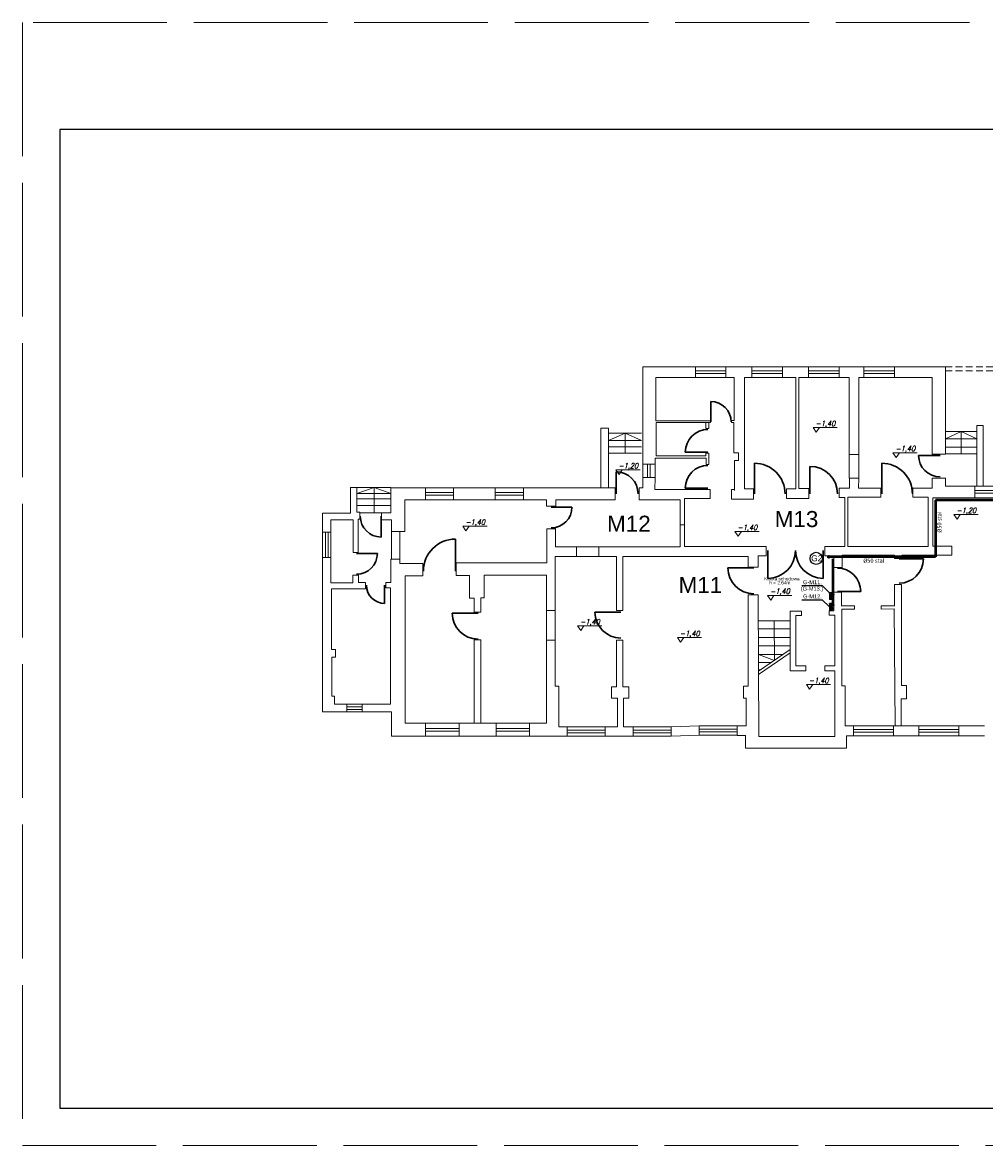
# Model space of a CAD drawing. Extents: x 34439 to 126910, y -74890 to 17912.
# Tile 5 of 144: x 43581 to 47177, y -28011 to -23811. Entities that reach past the tile are written whole.
import ezdxf
from ezdxf.enums import TextEntityAlignment as Align

# ---------------------------------------------------------------- set-up
doc = ezdxf.new("R2010")
doc.units = 0
doc.header["$MEASUREMENT"] = 0
doc.linetypes.add('DASHED', pattern=[19.05, 12.7, -6.35])
doc.linetypes.add('Przekrojowa', pattern=[600, 500, -100])
for name, color, linetype, lineweight in [('_konstrukcja', 96, 'Continuous', 20), ('_stolarka', 82, 'Continuous', 30), ('gaz', 1, 'Continuous', 30), ('inst-gaz-rury', 50, 'Continuous', 50), ('inst. - C.O. - opis', 2, 'Continuous', 9), ('wymiar', 3, 'Continuous', 13), ('WYMIARKI', 10, 'Continuous', 13)]:
    doc.layers.add(name, color=color, linetype=linetype, lineweight=lineweight)
doc.layers.add('Opisy', color=2, linetype='Continuous')
doc.layers.add('urządzenia', color=140, linetype='Continuous')
doc.styles.add('GENERATED_STYLE_1', font='ARIAL.TTF')
doc.styles.add('ROMANS', font='SIMPLEX.SHX', dxfattribs={"width": 0.85, "oblique": 15, "height": 16})
doc.styles.get("Standard").update_dxf_attribs({"font": 'ARIALN.TTF'})

msp = doc.modelspace()

# ---------------------------------------------------------------- hatches: boundary and pattern name
at = {"layer": 'inst-gaz-rury', "linetype": 'Continuous'}
h = msp.add_hatch(color=256, dxfattribs=at)
h.paths.add_polyline_path([(46593.3, -25810.1, 0.420252), (46595.6, -25812.4), (46595.6, -25810.1)])
h.paths.add_polyline_path([(46597.8, -25810.1, 0.408201), (46595.6, -25807.9), (46595.6, -25810.1)])
h.paths.add_polyline_path([(46595.6, -25810.1), (46595.6, -25807.9, 0.417728), (46593.3, -25810.1)])
for points in [[(46595.6, -25810.1), (46595.6, -25812.4, 0.409454), (46597.8, -25810.1, 0.001073), (46597.8, -25810.1)], [(46610.5, -25950.6), (46610.5, -25952.1, 0.409454), (46612, -25950.6, 0.001073), (46612, -25950.6)], [(46607.9, -25963.3), (46607.9, -25964.8, 0.409454), (46609.4, -25963.3, 0.001073), (46609.4, -25963.3)], [(46610.5, -25990.6), (46610.5, -25992.1, 0.409454), (46612, -25990.6, 0.001073), (46612, -25990.6)], [(46607.9, -26003.3), (46607.9, -26004.8, 0.409454), (46609.4, -26003.3, 0.001073), (46609.4, -26003.3)]]:
    msp.add_hatch(color=256, dxfattribs=at).paths.add_polyline_path(points)
h = msp.add_hatch(color=256, dxfattribs=at)
h.paths.add_polyline_path([(46609, -25950.6, 0.420252), (46610.5, -25952.1), (46610.5, -25950.6)])
h.paths.add_polyline_path([(46612, -25950.6, 0.408201), (46610.5, -25949.1), (46610.5, -25950.6)])
h.paths.add_polyline_path([(46610.5, -25950.6), (46610.5, -25949.1, 0.417728), (46609, -25950.6)])
h = msp.add_hatch(color=256, dxfattribs=at)
h.paths.add_polyline_path([(46606.4, -25963.3, 0.420252), (46607.9, -25964.8), (46607.9, -25963.3)])
h.paths.add_polyline_path([(46609.4, -25963.3, 0.408201), (46607.9, -25961.8), (46607.9, -25963.3)])
h.paths.add_polyline_path([(46607.9, -25963.3), (46607.9, -25961.8, 0.417728), (46606.4, -25963.3)])
h = msp.add_hatch(color=256, dxfattribs=at)
h.paths.add_polyline_path([(46609, -25990.6, 0.420252), (46610.5, -25992.1), (46610.5, -25990.6)])
h.paths.add_polyline_path([(46612, -25990.6, 0.408201), (46610.5, -25989.1), (46610.5, -25990.6)])
h.paths.add_polyline_path([(46610.5, -25990.6), (46610.5, -25989.1, 0.417728), (46609, -25990.6)])
h = msp.add_hatch(color=256, dxfattribs=at)
h.paths.add_polyline_path([(46606.4, -26003.3, 0.420252), (46607.9, -26004.8), (46607.9, -26003.3)])
h.paths.add_polyline_path([(46609.4, -26003.3, 0.408201), (46607.9, -26001.8), (46607.9, -26003.3)])
h.paths.add_polyline_path([(46607.9, -26003.3), (46607.9, -26001.8, 0.417728), (46606.4, -26003.3)])

# ---------------------------------------------------------------- linework, layer by layer
at = {"color": 62, "linetype": 'Przekrojowa', "lineweight": 18}
for p, q in [((49521.4, -23811.4), (43581.4, -23811.4)), ((43581.4, -23811.4), (43581.4, -28011.4)), ((43581.4, -28011.4), (49521.4, -28011.4)), ((43581.4, -28011.4), (49521.4, -28011.4))]:
    msp.add_line(p, q, dxfattribs=at)
at = {"linetype": 'Continuous'}
for p, q in [((49381.4, -24211.4), (43721.4, -24211.4)), ((43721.4, -24211.4), (43721.4, -27871.4)), ((43721.4, -27871.4), (49381.4, -27871.4)), ((43721.4, -27871.4), (49381.4, -27871.4))]:
    msp.add_line(p, q, dxfattribs=at)
at = {"layer": '_konstrukcja', "ltscale": 50}
for p, q in [((46096.9, -25099.7), (45899.6, -25099.7)), ((45899.6, -25099.7), (45899.6, -25463.3)), ((46096.9, -25138.9), (46096.9, -25099.7)), ((46210.7, -25099.7), (46096.9, -25099.7)), ((46210.7, -25114.3), (46096.9, -25114.3)), ((46210.7, -25138.9), (46210.7, -25099.7)), ((46210.7, -25099.7), (46307.9, -25099.7)), ((46307.9, -25138.9), (46307.9, -25099.7)), ((46421.7, -25099.7), (46307.9, -25099.7)), ((46421.7, -25114.3), (46307.9, -25114.3)), ((46421.7, -25138.9), (46421.7, -25099.7)), ((46421.7, -25099.7), (46520, -25099.7)), ((46520, -25138.9), (46520, -25099.7)), ((46633.8, -25099.7), (46520, -25099.7)), ((46633.8, -25114.3), (46520, -25114.3)), ((46633.8, -25138.9), (46633.8, -25099.7)), ((46726.7, -25099.7), (46633.8, -25099.7)), ((46726.7, -25138.9), (46726.7, -25099.7)), ((46840.5, -25099.7), (46726.7, -25099.7)), ((46840.5, -25114.3), (46726.7, -25114.3)), ((46840.5, -25138.9), (46840.5, -25099.7)), ((46840.5, -25099.7), (47031.3, -25099.7)), ((47031.3, -25426), (47031.3, -25099.7)), ((45949.1, -25300.7), (45949.1, -25138.9)), ((46096.9, -25138.9), (45949.1, -25138.9)), ((46210.7, -25124.3), (46096.9, -25124.3)), ((46210.7, -25138.9), (46096.9, -25138.9)), ((46210.7, -25138.9), (46241.2, -25138.9)), ((46241.2, -25138.9), (46241.2, -25300.1)), ((46280.7, -25555), (46280.7, -25138.9)), ((46307.9, -25138.9), (46280.7, -25138.9)), ((46421.7, -25124.3), (46307.9, -25124.3)), ((46421.7, -25138.9), (46307.9, -25138.9)), ((46421.7, -25138.9), (46472.2, -25138.9)), ((46472.2, -25138.9), (46472.2, -25555.8)), ((46483.4, -25554.8), (46483.4, -25138.9)), ((46520, -25138.9), (46483.4, -25138.9)), ((46633.8, -25124.3), (46520, -25124.3)), ((46633.8, -25138.9), (46520, -25138.9)), ((46633.8, -25138.9), (46671.7, -25138.9)), ((46671.7, -25138.9), (46671.7, -25426.8)), ((46707.6, -25426.8), (46707.6, -25138.9)), ((46726.7, -25138.9), (46707.6, -25138.9)), ((46840.5, -25124.3), (46726.7, -25124.3)), ((46840.5, -25138.9), (46726.7, -25138.9)), ((46981.8, -25138.9), (46840.5, -25138.9)), ((46981.8, -25426), (46981.8, -25138.9)), ((46152.8, -25300.7), (45949.1, -25300.7)), ((45949.9, -25431.8), (45949.9, -25308.1)), ((45949.9, -25308.1), (46152.8, -25308.1)), ((46135.5, -25329.8), (46135.5, -25308.1)), ((46147.1, -25329.8), (46147.1, -25308.1)), ((46152.8, -25308.1), (46152.8, -25300.7)), ((46241.2, -25300.1), (46231.2, -25300.1)), ((46231.2, -25300.1), (46231.2, -25307.1)), ((46231.2, -25307.1), (46240.9, -25307.1)), ((46240.9, -25307.1), (46240.9, -25421.4)), ((47148.8, -25545.5), (47148.8, -25318.7)), ((47148.8, -25318.7), (47172.4, -25318.7)), ((47172.4, -25318.7), (47172.4, -25545.5)), ((45771.9, -25329.2), (45743.4, -25329.2)), ((45743.4, -25329.2), (45743.4, -25551.5)), ((45771.9, -25551.5), (45771.9, -25329.2)), ((45771.9, -25347.4), (45895.5, -25347.4)), ((45833.7, -25347.4), (45771.9, -25374.2)), ((45833.7, -25421.8), (45833.7, -25347.4)), ((45833.7, -25347.4), (45895.5, -25374.2)), ((46147.1, -25329.8), (46135.5, -25329.8)), ((47148.8, -25341.3), (47031.3, -25341.3)), ((47090, -25341.3), (47031.3, -25369)), ((47090, -25424.8), (47090, -25341.3)), ((47090, -25341.3), (47148.8, -25369)), ((45771.9, -25374.2), (45895.5, -25374.2)), ((45771.9, -25398.7), (45895.5, -25398.7)), ((47148.8, -25369), (47031.3, -25369)), ((47148.8, -25399.4), (47031.3, -25399.4)), ((45771.9, -25421.8), (45895.5, -25421.8)), ((45946.1, -25463.3), (45946.1, -25441.1)), ((45946.1, -25441.1), (46136.9, -25441.1)), ((46135.5, -25431.8), (45949.9, -25431.8)), ((46147.1, -25422.1), (46135.5, -25422.1)), ((46135.5, -25422.1), (46135.5, -25431.8)), ((46136.9, -25441.1), (46136.9, -25465.1)), ((46147.1, -25465.1), (46147.1, -25422.1)), ((46240.9, -25421.4), (46257.7, -25421.4)), ((46257.7, -25449.4), (46243.3, -25449.4)), ((46243.3, -25449.4), (46243.3, -25562.4)), ((46257.7, -25421.4), (46257.7, -25449.4)), ((46671.7, -25426.8), (46707.6, -25426.8)), ((46671.7, -25516.2), (46671.7, -25426.8)), ((46707.6, -25516.2), (46707.6, -25426.8)), ((46981.8, -25426), (47031.3, -25426)), ((47148.8, -25424.8), (47031.3, -25424.8)), ((45899.6, -25463.3), (45946.1, -25463.3)), ((45899.6, -25463.3), (45899.6, -25513.2)), ((45917.9, -25463.3), (45917.9, -25513.2)), ((45927.9, -25463.3), (45927.9, -25513.2)), ((45946.1, -25463.3), (45946.1, -25513.2)), ((46136.9, -25465.1), (46147.1, -25465.1)), ((45899.6, -25513.2), (45946.1, -25513.2)), ((45899.6, -25513.2), (45899.6, -25551.5)), ((45946.1, -25513.2), (45945.5, -25557.6)), ((46672.7, -25516.2), (46707.6, -25516.2)), ((46672.7, -25552.6), (46672.7, -25516.2)), ((46706.9, -25553.6), (46707.6, -25516.2)), ((46981.8, -25553.6), (46981.8, -25515.2)), ((46981.8, -25515.2), (47031.3, -25515.2)), ((47031.3, -25515.2), (47031.3, -25545.5)), ((44831.4, -25551), (44808, -25551)), ((44808, -25551), (44808, -25646.6)), ((44831.4, -25642.7), (44831.4, -25551)), ((44831.4, -25551), (44958.6, -25551)), ((44895.8, -25551), (44831.4, -25572.4)), ((44831.4, -25572.4), (44958.6, -25572.4)), ((44895.8, -25645.8), (44895.8, -25551)), ((44895.8, -25551), (44958.6, -25572.4)), ((44958.6, -25645.8), (44958.6, -25551.5)), ((44958.6, -25551.5), (45087.6, -25551.5)), ((45087.6, -25551.5), (45087.6, -25596.3)), ((45087.6, -25551.5), (45192.8, -25551.5)), ((45087.6, -25568.9), (45192.8, -25568.9)), ((45192.8, -25551.5), (45192.8, -25596.3)), ((45192.8, -25551.5), (45348.4, -25551.5)), ((45348.4, -25551.5), (45348.4, -25596.3)), ((45348.4, -25551.5), (45453.6, -25551.5)), ((45348.4, -25568.9), (45453.6, -25568.9)), ((45453.6, -25551.5), (45453.6, -25596.3)), ((45453.6, -25551.5), (45675, -25551.5)), ((45675, -25551.5), (45796.9, -25551.5)), ((45796.9, -25551.5), (45796.9, -25596.3)), ((45886.9, -25551.5), (45899.6, -25551.5)), ((45886.9, -25596.3), (45886.9, -25552)), ((46152, -25557.6), (45945.5, -25557.6)), ((46152, -25591.8), (46152, -25557.6)), ((46243.3, -25557.9), (46232.2, -25557.9)), ((46232.2, -25557.9), (46232.2, -25593.6)), ((46313.6, -25555), (46280.7, -25555)), ((46313.6, -25593.6), (46313.6, -25555)), ((46472.2, -25555.8), (46436.8, -25555.8)), ((46436.8, -25555.8), (46436.8, -25592.3)), ((46520.3, -25554.8), (46483.4, -25554.8)), ((46520.3, -25592.3), (46520.3, -25554.8)), ((46634.4, -25588.2), (46634.4, -25552.6)), ((46634.4, -25552.6), (46672.7, -25552.6)), ((46790.2, -25553.6), (46706.9, -25553.6)), ((46790.2, -25586.8), (46790.2, -25553.6)), ((46909.4, -25586.8), (46909.4, -25553.6)), ((46909.4, -25553.6), (46981.8, -25553.6)), ((47031.3, -25545.5), (47141.4, -25545.5)), ((47141.4, -25545.5), (47141.4, -25589.1)), ((47141.4, -25545.5), (47259.6, -25545.5)), ((47141.4, -25562.3), (47259.6, -25562.3)), ((47141.4, -25572.3), (47259.6, -25572.3)), ((44831.4, -25592.7), (44958.6, -25592.7)), ((44831.4, -25618.2), (44958.6, -25618.2)), ((45087.6, -25596.3), (45010.9, -25596.3)), ((45010.9, -25596.3), (45010.9, -25714.5)), ((45087.6, -25578.9), (45192.8, -25578.9)), ((45087.6, -25596.3), (45192.8, -25596.3)), ((45192.8, -25596.3), (45348.4, -25596.3)), ((45348.4, -25578.9), (45453.6, -25578.9)), ((45348.4, -25596.3), (45453.6, -25596.3)), ((45453.6, -25596.3), (45540.3, -25596.3)), ((45540.3, -25596.3), (45540.3, -25620.2)), ((45575.4, -25620.2), (45575.4, -25596.3)), ((45675, -25596.3), (45575.4, -25596.3)), ((45675, -25596.3), (45796.9, -25596.3)), ((45886.9, -25596.3), (46039.8, -25596.3)), ((46039.8, -25689.6), (46039.8, -25596.3)), ((46056.1, -25591.8), (46152, -25591.8)), ((46056.1, -25689.6), (46056.1, -25591.8)), ((46232.2, -25593.6), (46313.6, -25593.6)), ((46436.8, -25592.3), (46520.3, -25592.3)), ((46655.7, -25588.2), (46634.4, -25588.2)), ((46655.7, -25770.9), (46655.7, -25588.2)), ((46666.9, -25586.8), (46666.9, -25771.7)), ((46790.2, -25586.8), (46666.9, -25586.8)), ((46967, -25586.8), (46909.4, -25586.8)), ((46967, -25771.7), (46967, -25586.8)), ((47141.4, -25589.1), (46984, -25589.1)), ((46984, -25589.1), (46984, -25770.5)), ((47141.4, -25589.1), (47259.6, -25589.1)), ((44808, -25646.6), (44702.8, -25646.6)), ((44702.8, -25717.5), (44702.8, -25646.6)), ((44842.4, -25642.7), (44831.4, -25642.7)), ((44842.4, -25669.5), (44842.4, -25642.7)), ((44923.5, -25645.8), (44842.4, -25645.8)), ((44923.5, -25672.6), (44923.5, -25645.8)), ((44923.5, -25645.8), (44958.6, -25645.8)), ((45540.3, -25620.2), (45575.4, -25620.2)), ((44734.6, -25717.5), (44734.6, -25671)), ((44734.6, -25671), (44817.5, -25671)), ((44817.5, -25671), (44817.5, -25794.2)), ((44835.8, -25794.2), (44835.8, -25669.5)), ((44835.8, -25669.5), (44842.4, -25669.5)), ((44960.6, -25671.3), (44923.5, -25671.3)), ((44960.6, -25714.5), (44960.6, -25671.3)), ((46056.1, -25689.6), (46039.8, -25689.6)), ((46039.8, -25689.6), (46039.8, -25772.4)), ((46056.1, -25770.9), (46056.1, -25689.6)), ((44734.6, -25717.5), (44702.8, -25717.5)), ((44702.8, -25717.5), (44702.8, -25812.9)), ((44713.7, -25717.5), (44713.7, -25812.9)), ((44723.7, -25717.5), (44723.7, -25812.9)), ((44734.6, -25717.5), (44734.6, -25812.9)), ((45010.9, -25714.5), (44960.6, -25714.5)), ((44960.6, -25714.5), (44960.6, -25818.5)), ((44992.3, -25714.5), (44992.3, -25818.5)), ((45573.5, -25705.4), (45541.8, -25705.4)), ((45541.8, -25705.4), (45541.8, -25832.5)), ((45573.5, -25772.4), (45573.5, -25705.4)), ((45652.8, -25772.4), (45573.5, -25772.4)), ((45652.8, -25772.4), (45652.8, -25808.4)), ((45736.3, -25772.4), (45652.8, -25772.4)), ((46039.8, -25772.4), (45736.3, -25772.4)), ((45736.3, -25772.4), (45736.3, -25808.4)), ((46361, -25770.9), (46056.1, -25770.9)), ((46361, -25806.5), (46361, -25770.9)), ((46580.4, -25806.5), (46580.4, -25770.9)), ((46580.4, -25770.9), (46655.7, -25770.9)), ((46666.9, -25771.7), (46967, -25771.7)), ((46984, -25770.5), (47054.9, -25770.5)), ((47054.9, -25770.5), (47054.9, -25803.8)), ((44734.6, -25812.9), (44702.8, -25812.9)), ((44702.8, -25812.9), (44702.8, -26389.7)), ((44734.6, -25907.4), (44734.6, -25812.9)), ((44817.5, -25794.2), (44835.8, -25794.2)), ((44992.3, -25818.5), (44958.3, -25818.5)), ((44958.3, -25818.5), (44958.3, -25905.7)), ((44992.3, -25835.4), (44992.3, -25818.5)), ((45572.2, -26010.2), (45572.2, -25808.1)), ((45652.8, -25808.4), (45572.2, -25808.4)), ((45652.8, -25808.4), (45736.3, -25808.4)), ((45736.3, -25808.4), (45802.1, -25808.4)), ((45802.1, -25808.4), (45802.1, -26010.2)), ((45826, -26010.2), (45826, -25808.9)), ((45826, -25808.9), (46294.4, -25808.9)), ((46294.4, -25848.8), (46294.4, -25808.9)), ((46331.8, -25848.8), (46331.8, -25806.2)), ((46331.8, -25806.2), (46361, -25806.5)), ((46614.1, -25806.5), (46580.4, -25806.5)), ((46614.1, -25849.6), (46614.1, -25806.5)), ((46840.7, -25803.8), (46644.8, -25803.8)), ((46644.8, -25803.8), (46644.8, -25849.6)), ((46840.7, -25815.6), (46840.7, -25803.8)), ((46868, -25815.6), (46840.7, -25815.6)), ((47054.9, -25803.8), (46868, -25803.8)), ((46868, -25803.8), (46868, -25815.6)), ((45077.9, -25835.4), (44992.3, -25835.4)), ((45077.9, -25881.5), (45077.9, -25835.4)), ((45541.8, -25832.5), (45202.6, -25832.5)), ((45202.6, -25832.5), (45202.6, -25879.1)), ((46294.4, -25848.8), (46331.8, -25848.8)), ((46614.1, -25849.6), (46642.9, -25849.6)), ((44816.6, -25907.4), (44734.6, -25907.4)), ((44837.3, -25878.6), (44816.6, -25878.6)), ((44816.6, -25878.6), (44816.6, -25907.4)), ((44837.3, -25906), (44837.3, -25878.6)), ((44863.1, -25906), (44837.3, -25906)), ((44863.1, -25928.9), (44863.1, -25906)), ((44958.3, -25905.7), (44939.1, -25905.7)), ((44939.1, -25905.7), (44939.1, -25926.4)), ((45011.3, -26431.9), (45011.3, -25881.5)), ((45011.3, -25881.5), (45077.9, -25881.5)), ((45202.6, -25879.1), (45252.9, -25879.1)), ((45252.9, -25879.1), (45252.9, -25964.1)), ((45307.5, -25963.6), (45307.5, -25878.9)), ((45307.5, -25878.9), (45540.4, -25878.9)), ((45540.4, -26010.2), (45540.4, -25878.9)), ((46840.9, -25992.5), (46840.9, -25913.3)), ((46840.9, -25913.3), (46867.5, -25913.3)), ((46867.5, -25913.3), (46867.5, -26290.7)), ((44736.2, -26156.7), (44736.2, -25928.9)), ((44736.2, -25928.9), (44863.1, -25928.9)), ((44939.1, -25926.4), (44957.6, -25926.4)), ((44957.6, -25926.4), (44957.6, -26360.8)), ((46294.4, -26293.8), (46294.4, -25952.2)), ((46294.4, -25952.2), (46331.8, -25952.2)), ((46331.8, -25952.2), (46333.2, -26482.3)), ((46614.1, -26011.7), (46614.1, -25941.5)), ((46614.1, -25941.5), (46642.9, -25941.5)), ((46642.9, -25941.5), (46642.9, -25992.5)), ((45252.9, -25964.1), (45269.9, -25964.1)), ((45269.9, -25964.1), (45269.4, -26016.7)), ((45295.2, -26016.7), (45295.2, -25963.6)), ((45295.2, -25963.6), (45307.5, -25963.6)), ((46642.9, -25992.5), (46691, -25992.5)), ((46691, -25992.5), (46691, -26005.1)), ((46791.1, -25992.5), (46791.1, -26005.1)), ((46791.1, -25992.5), (46840.9, -25992.5)), ((45295.2, -26016.7), (45269.4, -26016.7)), ((45572.2, -26010.2), (45540.4, -26010.2)), ((45540.4, -26010.2), (45540.4, -26121.8)), ((45572.2, -26010.2), (45572.2, -26121.8)), ((45826, -26010.2), (45802.1, -26010.2)), ((46451.3, -26235.8), (46451.3, -26013.1)), ((46451.3, -26013.1), (46493, -26013.1)), ((46493, -26028.8), (46472.7, -26028.8)), ((46472.7, -26028.8), (46472.7, -26217.3)), ((46493, -26013.1), (46493, -26028.8)), ((46596.4, -26028), (46596.4, -26011.7)), ((46596.4, -26011.7), (46614.1, -26011.7)), ((46617.7, -26028), (46596.4, -26028)), ((46617.7, -26217.3), (46617.7, -26028)), ((46691, -26005.1), (46644.4, -26005.1)), ((46644.4, -26005.1), (46644.4, -26291.9)), ((46791.1, -26005.1), (46840, -26004.7)), ((46843.7, -26442.1), (46840, -26004.7)), ((46451.3, -26049.5), (46332, -26049.8)), ((46451.3, -26079), (46332, -26079.3)), ((46391.6, -26049.6), (46391.9, -26197.2)), ((45295.2, -26120.1), (45269.4, -26120.1)), ((45269.4, -26120.1), (45269.4, -26431.9)), ((45295.2, -26431.9), (45295.2, -26120.1)), ((45572.2, -26121.8), (45540.4, -26121.8)), ((45540.4, -26121.8), (45540.4, -26431.9)), ((45572.2, -26293.4), (45572.2, -26121.8)), ((45802.1, -26121.8), (45802.1, -26296.6)), ((45826, -26121.8), (45802.1, -26121.8)), ((45826, -26296.4), (45826, -26121.8)), ((46451.3, -26111.3), (46332, -26111.6)), ((44750.9, -26156.7), (44736.2, -26156.7)), ((44750.9, -26185.4), (44750.9, -26156.7)), ((46451.3, -26142.3), (46332, -26142.6)), ((46451.3, -26156.6), (46332.5, -26237.9)), ((44737.2, -26330.7), (44737.2, -26185.4)), ((44737.2, -26185.4), (44750.9, -26185.4)), ((46424.8, -26174.7), (46332, -26174.9)), ((46380.1, -26205.3), (46332, -26205.4)), ((46391.9, -26197.2), (46332.4, -26174.9)), ((46451.3, -26168.7), (46332.5, -26249.9)), ((46340.9, -26232.2), (46332, -26232.2)), ((46509, -26235.8), (46451.3, -26235.8)), ((46509, -26217.3), (46472.7, -26217.3)), ((46509, -26235.8), (46509, -26217.3)), ((46580.3, -26235.8), (46580.3, -26217.3)), ((46580.3, -26217.3), (46617.7, -26217.3)), ((46618.1, -26235.8), (46580.3, -26235.8)), ((46618.1, -26482.3), (46618.1, -26235.8)), ((46644.4, -26291.9), (46656.3, -26291.9)), ((46656.3, -26291.9), (46656.3, -26442.1)), ((46867.5, -26290.7), (46885.8, -26290.7)), ((46885.8, -26290.7), (46885.8, -26340.9)), ((44748.3, -26330.7), (44737.2, -26330.7)), ((44748.3, -26360.8), (44748.3, -26330.7)), ((45586.8, -26293.4), (45572.2, -26293.4)), ((45586.8, -26445.3), (45586.8, -26293.4)), ((45802.1, -26296.6), (45783.2, -26296.6)), ((45783.2, -26296.6), (45783.2, -26338.7)), ((45847.7, -26296.4), (45826, -26296.4)), ((45847.7, -26338.7), (45847.7, -26296.4)), ((46276, -26338.9), (46276, -26293.8)), ((46276, -26293.8), (46294.4, -26293.8)), ((44794.4, -26360.8), (44748.3, -26360.8)), ((44794.4, -26360.8), (44794.4, -26389.7)), ((44851.2, -26360.8), (44794.4, -26360.8)), ((44851.2, -26370.3), (44794.4, -26370.3)), ((44957.6, -26360.8), (44851.2, -26360.8)), ((44851.2, -26360.8), (44851.2, -26389.7)), ((45783.2, -26338.7), (45806.1, -26338.7)), ((45806.1, -26338.7), (45806.1, -26445.3)), ((45827.4, -26338.7), (45827.4, -26445.3)), ((45827.4, -26338.7), (45847.7, -26338.7)), ((46286.4, -26338.9), (46276, -26338.9)), ((46286.4, -26442.1), (46286.4, -26338.9)), ((46885.8, -26340.9), (46866.2, -26340.9)), ((46866.2, -26340.9), (46866.2, -26442.1)), ((44794.4, -26389.7), (44702.8, -26389.7)), ((44851.2, -26380.3), (44794.4, -26380.3)), ((44851.2, -26389.7), (44794.4, -26389.7)), ((44851.2, -26389.7), (44960.6, -26389.7)), ((44960.6, -26389.7), (44960.6, -26480)), ((45087.6, -26431.9), (45011.3, -26431.9)), ((45087.6, -26431.9), (45087.6, -26480)), ((45213.3, -26431.9), (45087.6, -26431.9)), ((45213.3, -26451.6), (45087.6, -26451.6)), ((45213.3, -26431.9), (45213.3, -26480)), ((45351.4, -26431.9), (45213.3, -26431.9)), ((45351.4, -26431.9), (45351.4, -26480)), ((45477, -26431.9), (45351.4, -26431.9)), ((45477, -26451.6), (45351.4, -26451.6)), ((45540.4, -26431.9), (45477, -26431.9)), ((45477, -26431.9), (45477, -26480)), ((45617.3, -26445.3), (45586.8, -26445.3)), ((45617.3, -26445.3), (45617.3, -26480)), ((45758.9, -26445.3), (45617.3, -26445.3)), ((45758.9, -26457.6), (45617.3, -26457.6)), ((45806.1, -26445.3), (45758.9, -26445.3)), ((45758.9, -26445.3), (45758.9, -26480)), ((45864.5, -26445.3), (45827.4, -26445.3)), ((45864.5, -26445.3), (45864.5, -26480)), ((46006.1, -26445.3), (45864.5, -26445.3)), ((46006.1, -26457.6), (45864.5, -26457.6)), ((46110.9, -26442.1), (46006.1, -26445.3)), ((46006.1, -26445.3), (46006.1, -26480)), ((46110.9, -26442.1), (46110.9, -26476.8)), ((46252.5, -26442.1), (46110.9, -26442.1)), ((46252.5, -26454.4), (46110.9, -26454.4)), ((46252.5, -26478.3), (46252.5, -26442.1)), ((46252.5, -26442.1), (46286.4, -26442.1)), ((46252.5, -26442.1), (46252.5, -26476.8)), ((46656.3, -26442.1), (46687.7, -26442.1)), ((46687.7, -26442.1), (46687.7, -26479)), ((46687.7, -26442.1), (46836.8, -26442.1)), ((46687.7, -26455.5), (46836.8, -26455.5)), ((46836.8, -26442.1), (46836.8, -26479)), ((46836.8, -26442.1), (46932.4, -26442.1)), ((46932.4, -26442.1), (46932.4, -26479)), ((46932.4, -26442.1), (47081.6, -26442.1)), ((46932.4, -26455.5), (47081.6, -26455.5)), ((47081.6, -26442.1), (47081.6, -26479)), ((47081.6, -26442.1), (47177.2, -26442.1)), ((45087.6, -26480), (44960.6, -26480)), ((45213.3, -26461.6), (45087.6, -26461.6)), ((45213.3, -26480), (45087.6, -26480)), ((45351.4, -26480), (45213.3, -26480)), ((45477, -26461.6), (45351.4, -26461.6)), ((45477, -26480), (45351.4, -26480)), ((45617.3, -26480), (45477, -26480)), ((45758.9, -26467.6), (45617.3, -26467.6)), ((45758.9, -26480), (45617.3, -26480)), ((45758.9, -26480), (45864.5, -26480)), ((46006.1, -26467.6), (45864.5, -26467.6)), ((46006.1, -26480), (45864.5, -26480)), ((46110.9, -26476.8), (46006.1, -26480)), ((46252.5, -26464.4), (46110.9, -26464.4)), ((46252.5, -26476.8), (46110.9, -26476.8)), ((46284.2, -26478.3), (46252.5, -26478.3)), ((46284.2, -26524.8), (46284.2, -26478.3)), ((46333.2, -26482.3), (46618.1, -26482.3)), ((46687.7, -26479), (46661.8, -26479)), ((46661.8, -26479), (46661.8, -26524.8)), ((46687.7, -26465.5), (46836.8, -26465.5)), ((46687.7, -26479), (46836.8, -26479)), ((46836.8, -26479), (46932.4, -26479)), ((46932.4, -26465.5), (47081.6, -26465.5)), ((46932.4, -26479), (47081.6, -26479)), ((47081.6, -26479), (47177.2, -26479)), ((46661.8, -26524.8), (46284.2, -26524.8))]:
    msp.add_line(p, q, dxfattribs=at)
at = {"layer": '_konstrukcja', "linetype": 'DASHED', "ltscale": 2}
for p, q in [((47031.3, -25099.7), (47631.6, -25099.7)), ((47031.3, -25114.7), (47631.6, -25114.7))]:
    msp.add_line(p, q, dxfattribs=at)
at = {"layer": '_stolarka', "linetype": 'ByBlock', "ltscale": 50}
for p, q in [((46154, -25305.6), (46154, -25229.1)), ((46143.7, -25418.7), (46058.7, -25418.7)), ((47011, -25430.6), (46930.9, -25430.6)), ((45800.2, -25574.4), (45800.2, -25492.1)), ((46317.4, -25574.4), (46317.4, -25460.1)), ((46525, -25574.4), (46525, -25471.5)), ((46793.5, -25574.4), (46793.5, -25460.1)), ((46143.7, -25553), (46058.7, -25553)), ((44921.8, -25658.2), (44921.8, -25736)), ((45558.1, -25624), (45635.4, -25624)), ((45199.5, -25862.9), (45199.5, -25743.7)), ((46367.2, -25786.7), (46367.2, -25890.4)), ((46574.6, -25786.7), (46574.6, -25890.4)), ((44830.4, -25797.3), (44908.1, -25797.3)), ((46858.2, -25817.8), (46949.1, -25817.8)), ((46315, -25851.4), (46218.5, -25851.4)), ((44935.2, -25916.3), (44935.2, -25983.9)), ((46628, -25939.1), (46714.9, -25939.1)), ((45284.1, -26020.7), (45187.5, -26020.7)), ((45817.8, -26016.9), (45721.2, -26016.9))]:
    msp.add_line(p, q, dxfattribs=at)
for centre, radius, start, end in [((46154, -25305.6), 76.5, 0, 90), ((46143.7, -25418.7), 85, 90, 180), ((47011, -25430.6), 80, 180, 270), ((45800.2, -25574.4), 82.3, 0, 90), ((46143.7, -25553), 85, 90, 180), ((46317.4, -25574.4), 114.4, 0, 90), ((46525, -25574.4), 102.9, 0, 90), ((46793.5, -25574.4), 114.4, 0, 90), ((44921.8, -25658.2), 77.7, 180, 270), ((45558.1, -25624), 77.3, 270, 0), ((45199.5, -25862.9), 119.2, 90, 180), ((46367.2, -25786.7), 103.7, 270, 0), ((46574.6, -25786.7), 103.7, 180, 270), ((44830.4, -25797.3), 77.7, 270, 0), ((46858.2, -25817.8), 90.8, 270, 0), ((46315, -25851.4), 96.6, 180, 270), ((46628, -25939.1), 86.9, 0, 90), ((44935.2, -25916.3), 67.6, 180, 270), ((45284.1, -26020.7), 96.6, 180, 270), ((45817.8, -26016.9), 96.6, 180, 270)]:
    msp.add_arc(centre, radius, start, end, dxfattribs=at)
at = {"layer": 'gaz', "linetype": 'Continuous', "lineweight": 30}
for p, q in [((46602.5, -25950.6), (46605, -25950.6)), ((46602.5, -25990.6), (46605, -25990.6))]:
    msp.add_line(p, q, dxfattribs=at)
at = {"layer": 'inst-gaz-rury', "ltscale": 50}
for p, q in [((46993.9, -25597.6), (46993.9, -25810.1)), ((47320.3, -25597.6), (46993.9, -25597.6)), ((46993.9, -25810.1), (46595.5, -25810.1)), ((46610.5, -25817), (46610.5, -25990.6))]:
    msp.add_line(p, q, dxfattribs=at)
at = {"layer": 'inst-gaz-rury', "linetype": 'Continuous'}
for p, q in [((46602.5, -25950.6), (46610.8, -25950.6)), ((46602.5, -25963.3), (46607.9, -25963.3)), ((46602.5, -25990.6), (46610.8, -25990.6)), ((46602.5, -26003.3), (46607.9, -26003.3))]:
    msp.add_line(p, q, dxfattribs=at)
for centre, radius in [((46595.5, -25810.1), 2.25), ((46610.5, -25950.6), 1.5), ((46607.9, -25963.3), 1.5), ((46610.5, -25990.6), 1.5), ((46607.9, -26003.3), 1.5)]:
    msp.add_circle(centre, radius, dxfattribs=at)
at = {"layer": 'Opisy'}
for p, q in [((46494.6, -25917.2), (46570.9, -25917.3)), ((46494.6, -25970.3), (46570.9, -25970.4))]:
    msp.add_line(p, q, dxfattribs=at)
at = {"layer": 'urządzenia'}
for p, q in [((46607.7, -25968.9), (46597.7, -25943.9)), ((46607.7, -25943.9), (46597.7, -25968.9)), ((46607.7, -25968.9), (46597.7, -25968.9)), ((46607.7, -26008.9), (46597.7, -25983.9)), ((46607.7, -25983.9), (46597.7, -26008.9)), ((46607.7, -26008.9), (46597.7, -26008.9))]:
    msp.add_line(p, q, dxfattribs=at)
at = {"layer": 'urządzenia', "linetype": 'Continuous'}
for p, q in [((46597.7, -25943.9), (46597.7, -25968.9)), ((46607.7, -25943.9), (46597.7, -25943.9)), ((46607.7, -25968.9), (46607.7, -25943.9)), ((46597.7, -25983.9), (46597.7, -26008.9)), ((46607.7, -25983.9), (46597.7, -25983.9)), ((46607.7, -26008.9), (46607.7, -25983.9))]:
    msp.add_line(p, q, dxfattribs=at)
at = {"layer": 'urządzenia'}
msp.add_circle((46548.4, -25815.6), 22.8, dxfattribs=at)
at = {"layer": 'urządzenia', "linetype": 'Continuous'}
for centre in [(46602.5, -25950.6), (46602.5, -25950.6), (46602.5, -25963.3), (46602.5, -25990.6), (46602.5, -26003.3)]:
    msp.add_circle(centre, 1.5, dxfattribs=at)
at = {"layer": 'wymiar'}
for p, q in [((46597.7, -25943.9), (46570.9, -25917.3)), ((46597.7, -25997), (46570.9, -25970.4))]:
    msp.add_line(p, q, dxfattribs=at)
at = {"layer": 'WYMIARKI'}
for p, q in [((46536.5, -25326.7), (46627.1, -25326.7)), ((46835.1, -25420.4), (46925.6, -25420.4)), ((45799.7, -25484.5), (45890.2, -25484.5)), ((47063.1, -25651.7), (47153.6, -25651.7)), ((45227.3, -25695.6), (45317.9, -25695.6)), ((46244.7, -25715.7), (46335.2, -25715.7)), ((46366.5, -25954), (46457.1, -25954)), ((45656.2, -26068.3), (45746.8, -26068.3)), ((46029.4, -26111.7), (46119.9, -26111.7)), ((46511.4, -26287.9), (46602, -26287.9))]:
    msp.add_line(p, q, dxfattribs=at)
for points in [[(46536.5, -25326.7), (46548.4, -25344.1), (46560.4, -25326.7)], [(46835.1, -25420.4), (46847, -25437.8), (46859, -25420.4)], [(45799.7, -25484.5), (45811.6, -25501.9), (45823.5, -25484.5)], [(47063.1, -25651.7), (47075, -25669.1), (47086.9, -25651.7)], [(45227.3, -25695.6), (45239.2, -25713), (45251.2, -25695.6)], [(46244.7, -25715.7), (46256.6, -25733.1), (46268.5, -25715.7)], [(46366.5, -25954), (46378.5, -25971.4), (46390.4, -25954)], [(45656.2, -26068.3), (45668.2, -26085.7), (45680.1, -26068.3)], [(46029.4, -26111.7), (46041.3, -26129.2), (46053.2, -26111.7)], [(46511.4, -26287.9), (46523.4, -26305.3), (46535.3, -26287.9)]]:
    msp.add_lwpolyline(points, dxfattribs=at)

# ---------------------------------------------------------------- texts
at = {"style": 'GENERATED_STYLE_1'}
for s, p in [('G-M11.', (46499.3, -25912.3)), ('(G-M13.)', (46490.6, -25936.5)), ('G-M12.', (46499.3, -25965.4))]:
    msp.add_text(s, height=15, dxfattribs=at).set_placement(p)
at = {"linetype": 'Continuous', "char_height": 12.5, "style": 'GENERATED_STYLE_1'}
for s, insert, attachment_point in [('Klatka schodowa', (46354, -25898.3), 7), ('h = 2,64m', (46373.2, -25900.3), 1)]:
    msp.add_mtext(s, dxfattribs=dict(at, insert=insert, attachment_point=attachment_point))
at = {"layer": '_konstrukcja', "linetype": 'Continuous', "char_height": 60, "attachment_point": 7, "style": 'GENERATED_STYLE_1'}
for s, insert in [('M13', (46393.2, -25699.4)), ('M12', (45766.6, -25716)), ('M11', (46033.8, -25945.3))]:
    msp.add_mtext(s, dxfattribs=dict(at, insert=insert))
at = {"layer": 'inst. - C.O. - opis', "style": 'GENERATED_STYLE_1'}
msp.add_text('G2', height=22.5, dxfattribs=at).set_placement((46550.5, -25815.3), align=Align.MIDDLE)
at = {"layer": 'WYMIARKI', "insert": (47001.4, -25719.2), "char_height": 15, "width": 203, "attachment_point": 1, "rotation": 90}
msp.add_mtext('{\\fTahoma|b0|i0|c238|p8;%%c50 stal}', dxfattribs=at)
at = {"layer": 'WYMIARKI', "insert": (46724.5, -25816.6), "char_height": 15, "width": 203, "attachment_point": 1}
msp.add_mtext('{\\fTahoma|b0|i0|c238|p8;%%c50 stal}', dxfattribs=at)
at = {"layer": 'WYMIARKI', "style": 'ROMANS', "oblique": 15, "width": 0.85}
for tag, p in [('-1,40', (46545.6, -25321.5)), ('-1,40', (46844.2, -25415.2)), ('-1,20', (45808.7, -25479.3)), ('-1,20', (47072.2, -25646.5)), ('-1,40', (45236.4, -25690.4)), ('-1,40', (46253.7, -25710.4)), ('-1,40', (46375.6, -25948.8)), ('-1,40', (45665.3, -26063.1)), ('-1,40', (46038.4, -26106.5)), ('-1,40', (46520.5, -26282.7))]:
    msp.add_attdef(tag, p, '%%p0.00', height=20, dxfattribs=at)

doc.saveas('drawing.dxf')
